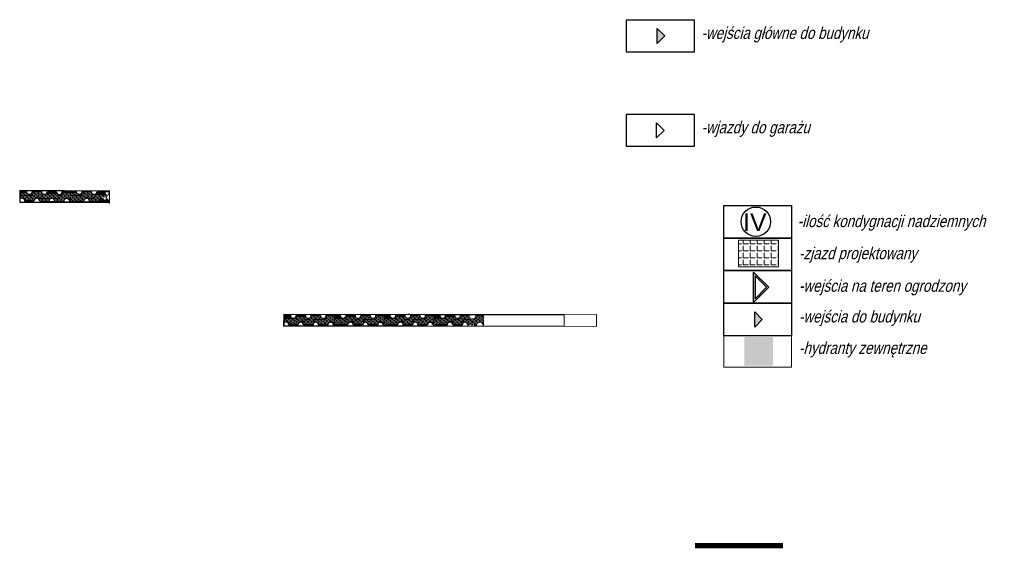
# Model space of a CAD drawing. Extents: x 6601440 to 6601733, y 5738487 to 5738717.
# Tile 119 of 129: x 6601634 to 6601733, y 5738534 to 5738587. Entities that reach past the tile are written whole.
import ezdxf

# ---------------------------------------------------------------- set-up
doc = ezdxf.new("R2010")
doc.units = 0
doc.linetypes.add('PRZER3-1', pattern=[4, 3, -1])
doc.layers.get('0').update_dxf_attribs({"linetype": 'CONTINUOUS'})
for name, color, linetype, lineweight in [('_DAAL_', 7, 'CONTINUOUS', 0), ('_DAAL_tabelka', 7, 'CONTINUOUS', 18), ('_MW_ppoż', 7, 'CONTINUOUS', 0)]:
    doc.layers.add(name, color=color, linetype=linetype, lineweight=lineweight)
doc.layers.add('A-OPIS', color=5, linetype='CONTINUOUS')
doc.layers.add('A-WID', color=7, linetype='CONTINUOUS')
for name, color, linetype, lineweight, true_color in [('GSPWPS', 7, 'CONTINUOUS', 13, 0x0a0909), ('GSSKOA', 7, 'PRZER3-1', 18, 0x0a0909), ('MM_A_PZT_ zieleń', 7, 'CONTINUOUS', 30, 0x008f00), ('ZZ- zywopłot', 7, 'CONTINUOUS', 9, 0x208000)]:
    doc.layers.add(name, color=color, linetype=linetype, lineweight=lineweight, true_color=true_color)
doc.styles.add('GEO-INFO', font='arial.ttf')
doc.styles.add('STANDART-OPIS', font='arial.ttf', dxfattribs={"width": 0.8, "oblique": 15, "height": 17})

# ---------------------------------------------------------------- blocks, each defined once
blk = doc.blocks.new('KOLO')
blk.add_hatch(color=0).paths.add_polyline_path([(0, 0.5), (-0.12941, 0.482963), (-0.25, 0.433013), (-0.353553, 0.353553), (-0.433013, 0.25), (-0.482963, 0.12941), (-0.5, 0), (-0.482963, -0.12941), (-0.433013, -0.25), (-0.353553, -0.353553), (-0.25, -0.433013), (-0.12941, -0.482963), (0, -0.5), (0.12941, -0.482963), (0.25, -0.433013), (0.353553, -0.353553), (0.433013, -0.25), (0.482963, -0.12941), (0.5, 0), (0.482963, 0.12941), (0.433013, 0.25), (0.353553, 0.353553), (0.25, 0.433013), (0.12941, 0.482963)])
blk = doc.blocks.new('A$C11B52533')
at = {"layer": 'A-OPIS'}
h = blk.add_hatch(color=256, dxfattribs=at)
h.paths.add_polyline_path([(1.125, 1.125), (-1.125, 1.125), (0, 0)])
h.paths.add_polyline_path([(0.853, 1.013), (0, 0.159), (-0.853, 1.013)], flags=16)
for p, q in [((-1.125, 1.125), (1.125, 1.125)), ((0, 0), (-1.125, 1.125)), ((-0.853, 1.013), (0, 0.159)), ((0.853, 1.013), (-0.853, 1.013)), ((1.125, 1.125), (0, 0)), ((0, 0.159), (0.853, 1.013))]:
    blk.add_line(p, q, dxfattribs=at)
blk = doc.blocks.new('hYDRANT ZEWNĘTRZNY')
at = {"layer": '_DAAL_', "lineweight": 13}
h = blk.add_hatch(color=254, dxfattribs=at)
h.paths.add_polyline_path([(-3991, 3994), (-3991, -4062), (4066, -4062), (4066, 3994)])
h.paths.add_polyline_path([(-1199, 2594), (-1199, -2687), (-415, -2687), (-415, -457), (472, -457), (472, -2706), (1311, -2706), (1311, 2594), (472, 2594), (472, 373), (-415, 373), (-415, 2594)], flags=16)
h.paths.add_polyline_path([(1534, 3362), (1534, -3430), (3433, -3430), (3433, 3362)], flags=16)
h.paths.add_polyline_path([(-3358, 3362), (-3358, -3430), (-1460, -3430), (-1460, 3362)], flags=16)
h = blk.add_hatch(color=12, dxfattribs=at)
h.paths.add_polyline_path([(-3358, 3362), (-1460, 3362), (-1460, -3430), (-3358, -3430)])
h.paths.add_polyline_path([(1534, 3362), (3433, 3362), (3433, -3430), (1534, -3430)])
at = {"layer": '_DAAL_', "lineweight": 13, "true_color": 0x050505}
blk.add_hatch(color=18, dxfattribs=at).paths.add_polyline_path([(-1199, 2594), (-1199, -2687), (-415, -2687), (-415, -457), (472, -457), (472, -2706), (1311, -2706), (1311, 2594), (472, 2594), (472, 373), (-415, 373), (-415, 2594)])

msp = doc.modelspace()

# ---------------------------------------------------------------- hatches: boundary and pattern name
at = {"layer": '_DAAL_tabelka'}
h = msp.add_hatch(dxfattribs=at)
h.set_pattern_fill('ANGLE', color=3, scale=0.1)
h.set_pattern_definition([(0, (0, 0), (0, 0.6985), [0.508, -0.1905]), (90, (0, 0), (-0.6985, 4e-17), [0.508, -0.1905])])
h.paths.add_polyline_path([(6601706.00992, 5738564.8468), (6601710.05022, 5738564.8468), (6601710.05022, 5738562.17499), (6601706.00992, 5738562.17499)])
at = {"layer": 'A-OPIS', "true_color": 0xe0281f}
h = msp.add_hatch(color=22, dxfattribs=at)
h.dxf.hatch_style = 1
h.paths.add_polyline_path([(6601697.86874, 5738584.60844), (6601697.86874, 5738586.12719), (6601698.62811, 5738585.36782)])
at = {"layer": 'A-OPIS'}
h = msp.add_hatch(color=256, dxfattribs=at)
h.dxf.hatch_style = 1
h.paths.add_polyline_path([(6601707.66043, 5738556.10948), (6601707.66043, 5738557.62823), (6601708.41981, 5738556.86886)])
at = {"layer": 'ZZ- zywopłot', "ltscale": 5}
h = msp.add_hatch(dxfattribs=at)
h.set_pattern_fill('CORK', color=256, scale=0.03, angle=1.6954498, style=0)
h.set_pattern_definition([(1.6954, (6601633.90002, 5738569.760375), (-0.0028181, 0.0952083), []), (136.6954, (6601633.94903, 5738569.71418), (-0.18478, -0.196053), [0.134704, -0.134704]), (136.6954, (6601633.97283, 5738569.71488), (-0.18478, -0.196053), [0.134704, -0.134704]), (136.6954, (6601633.99663, 5738569.7156), (-0.18478, -0.196053), [0.134704, -0.134704])])
edge = h.paths.add_edge_path()
edge.add_line((6601637.31517, 5738568.73707), (6601638.21516, 5738568.7364))
edge.add_arc((6601638.5151, 5738568.72885), 0.30004, -0.3825408, 178.558751, ccw=False)
edge.add_line((6601638.81514, 5738568.72685), (6601638.89308, 5738568.72632))
edge.add_line((6601638.89308, 5738568.72632), (6601638.8999, 5738569.7263))
edge.add_line((6601638.8999, 5738569.7263), (6601638.07197, 5738569.73194))
edge.add_arc((6601637.77198, 5738569.73398), 0.3, 179.6094804, 359.6094806, ccw=False)
edge.add_line((6601637.47199, 5738569.73603), (6601636.57201, 5738569.74216))
edge.add_arc((6601636.27201, 5738569.74421), 0.3, 179.6094804, 359.6094806, ccw=False)
edge.add_line((6601635.97202, 5738569.74625), (6601635.07204, 5738569.75239))
edge.add_arc((6601634.77205, 5738569.75443), 0.3, 179.6094804, 359.6094802, ccw=False)
edge.add_line((6601634.47206, 5738569.75648), (6601633.90002, 5738569.76037))
edge.add_line((6601633.90002, 5738569.76037), (6601633.89507, 5738569.03444))
edge.add_arc((6601634.01525, 5738568.75957), 0.3, -0.3905198, 113.6164442, ccw=False)
edge.add_line((6601634.31524, 5738568.75752), (6601635.21522, 5738568.75139))
edge.add_arc((6601635.51522, 5738568.74934), 0.3, -0.3905194, 179.6094806, ccw=False)
edge.add_line((6601635.81521, 5738568.7473), (6601636.71519, 5738568.74116))
edge.add_arc((6601637.01518, 5738568.73912), 0.3, -0.3905194, 179.6094806, ccw=False)
h = msp.add_hatch(dxfattribs=at)
h.set_pattern_fill('CORK', color=256, scale=0.03, angle=1.6954498, style=0)
h.set_pattern_definition([(1.6954, (6601638.8999, 5738569.75992), (-0.0028181, 0.0952083), []), (136.6954, (6601638.9489, 5738569.71372), (-0.18478, -0.196053), [0.134704, -0.134704]), (136.6954, (6601638.97271, 5738569.71443), (-0.18478, -0.196053), [0.134704, -0.134704]), (136.6954, (6601638.99652, 5738569.71513), (-0.18478, -0.196053), [0.134704, -0.134704])])
edge = h.paths.add_edge_path()
edge.add_line((6601639.31513, 5738568.75706), (6601640.21511, 5738568.75093))
edge.add_arc((6601640.5151, 5738568.74888), 0.3, -0.3905194, 179.6094806, ccw=False)
edge.add_line((6601640.81509, 5738568.74684), (6601641.71507, 5738568.74071))
edge.add_arc((6601642.01507, 5738568.73866), 0.3, -0.3905194, 179.6094806, ccw=False)
edge.add_line((6601642.31506, 5738568.73662), (6601641.71507, 5738568.74071))
edge.add_arc((6601642.25566, 5738568.59388), 0.56017, -17.6707133, 164.8046468, ccw=False)
edge.add_line((6601642.81574, 5738568.73594), (6601642.31602, 5738568.72886))
edge.add_line((6601642.31602, 5738568.72886), (6601642.82239, 5738569.7122))
edge.add_line((6601642.82239, 5738569.7122), (6601642.82102, 5738569.51091))
edge.add_arc((6601642.62278, 5738569.58646), 0.21215, 135.3437582, 339.1391765, ccw=False)
edge.add_line((6601642.47187, 5738569.73557), (6601641.57189, 5738569.7417))
edge.add_arc((6601641.2719, 5738569.74375), 0.3, 179.6094804, 359.6094806, ccw=False)
edge.add_line((6601640.97191, 5738569.74579), (6601640.07193, 5738569.75193))
edge.add_arc((6601639.77193, 5738569.75397), 0.3, 179.6094804, 359.6094802, ccw=False)
edge.add_line((6601639.47194, 5738569.75602), (6601638.8999, 5738569.75992))
edge.add_line((6601638.8999, 5738569.75992), (6601638.89495, 5738569.03398))
edge.add_arc((6601639.15261, 5738568.9677), 0.26605, 165.5742502, 307.6516744)
h = msp.add_hatch(dxfattribs=at)
h.set_pattern_fill('CORK', color=256, scale=0.03, angle=1.6954498, style=0)
h.set_pattern_definition([(1.6954, (6601660.42553, 5738557.31283), (-0.0028181, 0.0952083), []), (136.6954, (6601660.47454, 5738557.26663), (-0.18478, -0.196053), [0.134704, -0.134704]), (136.6954, (6601660.49835, 5738557.26734), (-0.18478, -0.196053), [0.134704, -0.134704]), (136.6954, (6601660.52215, 5738557.26804), (-0.18478, -0.196053), [0.134704, -0.134704])])
edge = h.paths.add_edge_path()
edge.add_line((6601663.84069, 5738556.28953), (6601664.74067, 5738556.28885))
edge.add_arc((6601665.04062, 5738556.28131), 0.30004, -0.3825408, 178.558751, ccw=False)
edge.add_line((6601665.34065, 5738556.2793), (6601665.4186, 5738556.27877))
edge.add_line((6601665.4186, 5738556.27877), (6601665.42541, 5738557.27875))
edge.add_line((6601665.42541, 5738557.27875), (6601664.59749, 5738557.28439))
edge.add_arc((6601664.29749, 5738557.28644), 0.3, 179.6094804, 359.6094806, ccw=False)
edge.add_line((6601663.9975, 5738557.28848), (6601663.09752, 5738557.29461))
edge.add_arc((6601662.79753, 5738557.29666), 0.3, 179.6094804, 359.6094806, ccw=False)
edge.add_line((6601662.49754, 5738557.2987), (6601661.59756, 5738557.30484))
edge.add_arc((6601661.29756, 5738557.30688), 0.3, 179.6094804, 359.6094802, ccw=False)
edge.add_line((6601660.99757, 5738557.30893), (6601660.42553, 5738557.31283))
edge.add_line((6601660.42553, 5738557.31283), (6601660.42058, 5738556.58689))
edge.add_arc((6601660.54077, 5738556.31202), 0.3, -0.3905198, 113.6164442, ccw=False)
edge.add_line((6601660.84076, 5738556.30997), (6601661.74074, 5738556.30384))
edge.add_arc((6601662.04073, 5738556.30179), 0.3, -0.3905194, 179.6094806, ccw=False)
edge.add_line((6601662.34072, 5738556.29975), (6601663.2407, 5738556.29362))
edge.add_arc((6601663.5407, 5738556.29157), 0.3, -0.3905194, 179.6094806, ccw=False)
h = msp.add_hatch(dxfattribs=at)
h.set_pattern_fill('CORK', color=256, scale=0.03, angle=1.6954498, style=0)
h.set_pattern_definition([(1.6954, (6601665.42541, 5738557.31237), (-0.0028181, 0.0952083), []), (136.6954, (6601665.47443, 5738557.26617), (-0.18478, -0.196053), [0.134704, -0.134704]), (136.6954, (6601665.49823, 5738557.26688), (-0.18478, -0.196053), [0.134704, -0.134704]), (136.6954, (6601665.52203, 5738557.26758), (-0.18478, -0.196053), [0.134704, -0.134704])])
edge = h.paths.add_edge_path()
edge.add_line((6601665.84064, 5738556.30952), (6601666.74062, 5738556.30338))
edge.add_arc((6601667.04061, 5738556.30134), 0.3, -0.3905194, 179.6094806, ccw=False)
edge.add_line((6601667.34061, 5738556.29929), (6601668.24059, 5738556.29316))
edge.add_arc((6601668.54058, 5738556.29111), 0.3, -0.3905194, 179.6094806, ccw=False)
edge.add_line((6601668.84057, 5738556.28907), (6601669.74056, 5738556.28839))
edge.add_arc((6601670.0405, 5738556.28085), 0.30004, -0.3825406, 178.5587508, ccw=False)
edge.add_line((6601670.34054, 5738556.27884), (6601670.41848, 5738556.27831))
edge.add_line((6601670.41848, 5738556.27831), (6601670.4253, 5738557.27829))
edge.add_line((6601670.4253, 5738557.27829), (6601669.59737, 5738557.28393))
edge.add_arc((6601669.29738, 5738557.28598), 0.3, 179.6094806, 359.6094804, ccw=False)
edge.add_line((6601668.99739, 5738557.28802), (6601668.09741, 5738557.29416))
edge.add_arc((6601667.79741, 5738557.2962), 0.3, 179.6094806, 359.6094804, ccw=False)
edge.add_line((6601667.49742, 5738557.29825), (6601666.59744, 5738557.30438))
edge.add_arc((6601666.29745, 5738557.30642), 0.3, 179.6094802, 359.6094804, ccw=False)
edge.add_line((6601665.99746, 5738557.30847), (6601665.42541, 5738557.31237))
edge.add_line((6601665.42541, 5738557.31237), (6601665.42047, 5738556.58643))
edge.add_arc((6601665.67813, 5738556.52016), 0.26605, 165.5742504, 307.651674)
h = msp.add_hatch(dxfattribs=at)
h.set_pattern_fill('CORK', color=256, scale=0.03, angle=1.6954498, style=0)
h.set_pattern_definition([(1.6954, (6601670.4253, 5738557.31191), (-0.0028181, 0.0952083), []), (136.6954, (6601670.4743, 5738557.26572), (-0.18478, -0.196053), [0.134704, -0.134704]), (136.6954, (6601670.4981, 5738557.26642), (-0.18478, -0.196053), [0.134704, -0.134704]), (136.6954, (6601670.52192, 5738557.26712), (-0.18478, -0.196053), [0.134704, -0.134704])])
edge = h.paths.add_edge_path()
edge.add_line((6601670.84053, 5738556.30906), (6601671.74051, 5738556.30292))
edge.add_arc((6601672.0405, 5738556.30088), 0.3, -0.3905194, 179.6094806, ccw=False)
edge.add_line((6601672.34049, 5738556.29883), (6601673.24047, 5738556.2927))
edge.add_arc((6601673.54046, 5738556.29065), 0.3, -0.3905194, 179.6094806, ccw=False)
edge.add_line((6601673.84046, 5738556.28861), (6601674.74044, 5738556.28794))
edge.add_arc((6601675.04039, 5738556.28039), 0.30004, -0.3825408, 178.558751, ccw=False)
edge.add_line((6601675.34042, 5738556.27839), (6601675.41837, 5738556.27785))
edge.add_line((6601675.41837, 5738556.27785), (6601675.42518, 5738557.27783))
edge.add_line((6601675.42518, 5738557.27783), (6601674.59726, 5738557.28347))
edge.add_arc((6601674.29726, 5738557.28552), 0.3, 179.6094804, 359.6094806, ccw=False)
edge.add_line((6601673.99727, 5738557.28756), (6601673.09729, 5738557.2937))
edge.add_arc((6601672.7973, 5738557.29574), 0.3, 179.6094804, 359.6094806, ccw=False)
edge.add_line((6601672.4973, 5738557.29779), (6601671.59733, 5738557.30392))
edge.add_arc((6601671.29733, 5738557.30597), 0.3, 179.6094804, 359.6094802, ccw=False)
edge.add_line((6601670.99734, 5738557.30801), (6601670.4253, 5738557.31191))
edge.add_line((6601670.4253, 5738557.31191), (6601670.42035, 5738556.58598))
edge.add_arc((6601670.73894, 5738556.61215), 0.31967, 184.6970634, 288.5288609)
h = msp.add_hatch(dxfattribs=at)
h.set_pattern_fill('CORK', color=256, scale=0.03, angle=1.6954498, style=0)
h.set_pattern_definition([(1.6954, (6601675.42518, 5738557.31145), (-0.0028181, 0.0952083), []), (136.6954, (6601675.4742, 5738557.26526), (-0.18478, -0.196053), [0.134704, -0.134704]), (136.6954, (6601675.498, 5738557.26596), (-0.18478, -0.196053), [0.134704, -0.134704]), (136.6954, (6601675.5218, 5738557.26667), (-0.18478, -0.196053), [0.134704, -0.134704])])
edge = h.paths.add_edge_path()
edge.add_line((6601675.84041, 5738556.3086), (6601676.74039, 5738556.30247))
edge.add_arc((6601677.04038, 5738556.30042), 0.3, -0.3905194, 179.6094806, ccw=False)
edge.add_line((6601677.34038, 5738556.29838), (6601678.24035, 5738556.29224))
edge.add_arc((6601678.54035, 5738556.2902), 0.3, -0.3905194, 179.6094806, ccw=False)
edge.add_line((6601678.84034, 5738556.28815), (6601679.74032, 5738556.28748))
edge.add_arc((6601680.04027, 5738556.27993), 0.30004, -0.3825408, 178.558751, ccw=False)
edge.add_line((6601680.34031, 5738556.27793), (6601680.41825, 5738556.2774))
edge.add_line((6601680.41825, 5738556.2774), (6601680.42507, 5738557.27737))
edge.add_line((6601680.42507, 5738557.27737), (6601679.59714, 5738557.28302))
edge.add_arc((6601679.29715, 5738557.28506), 0.3, 179.6094804, 359.6094806, ccw=False)
edge.add_line((6601678.99715, 5738557.28711), (6601678.09717, 5738557.29324))
edge.add_arc((6601677.79718, 5738557.29529), 0.3, 179.6094804, 359.6094806, ccw=False)
edge.add_line((6601677.49719, 5738557.29733), (6601676.59721, 5738557.30346))
edge.add_arc((6601676.29722, 5738557.30551), 0.3, 179.6094804, 359.6094802, ccw=False)
edge.add_line((6601675.99722, 5738557.30755), (6601675.42518, 5738557.31145))
edge.add_line((6601675.42518, 5738557.31145), (6601675.42023, 5738556.58552))
edge.add_arc((6601675.73883, 5738556.6117), 0.31967, 184.6970634, 288.5288609)

# ---------------------------------------------------------------- linework, layer by layer
at = {"color": 3}
msp.add_line((6601633.85287, 5738568.67556, 10.19076), (6601642.29105, 5738568.67556), dxfattribs=at)
at = {"lineweight": 5}
msp.add_lwpolyline([(6601704.56353, 5738555.23094), (6601711.36155, 5738555.23094), (6601711.36155, 5738552.08569), (6601704.56353, 5738552.08569)], close=True, dxfattribs=at)
at = {"layer": '_DAAL_tabelka', "color": 3}
msp.add_lwpolyline([(6601706.00992, 5738564.8468), (6601710.05022, 5738564.8468), (6601710.05022, 5738562.17499), (6601706.00992, 5738562.17499)], close=True, dxfattribs=at)
at = {"layer": '_MW_ppoż', "color": 30, "ltscale": 10, "const_width": 0.52}
msp.add_lwpolyline([(6601701.64417, 5738534.13147), (6601710.51132, 5738534.13147)], dxfattribs=at)
at = {"layer": 'A-OPIS'}
for points in [[(6601697.86874, 5738584.60844), (6601697.86874, 5738586.12719), (6601698.62811, 5738585.36782)], [(6601707.66043, 5738556.10948), (6601707.66043, 5738557.62823), (6601708.41981, 5738556.86886)]]:
    msp.add_lwpolyline(points, close=True, dxfattribs=at)
msp.add_lwpolyline([(6601697.79115, 5738575.12343), (6601697.79115, 5738576.64218), (6601698.55053, 5738575.8828), (6601697.79115, 5738575.12343)], dxfattribs=at)
msp.add_circle((6601707.76845, 5738566.69947), 1.47694, dxfattribs=at)
at = {"layer": 'A-WID'}
for points in [[(6601694.77183, 5738587.00391), (6601701.56985, 5738587.00391), (6601701.56985, 5738583.7299), (6601694.77183, 5738583.7299)], [(6601694.77183, 5738577.51981), (6601701.56985, 5738577.51981), (6601701.56985, 5738574.2458), (6601694.77183, 5738574.2458)], [(6601704.56353, 5738568.32698), (6601711.36155, 5738568.32698), (6601711.36155, 5738565.05297), (6601704.56353, 5738565.05297)], [(6601704.56353, 5738565.05297), (6601711.36155, 5738565.05297), (6601711.36155, 5738561.77896), (6601704.56353, 5738561.77896)], [(6601704.56353, 5738561.77896), (6601711.36155, 5738561.77896), (6601711.36155, 5738558.50495), (6601704.56353, 5738558.50495)], [(6601704.56353, 5738558.50495), (6601711.36155, 5738558.50495), (6601711.36155, 5738555.23094), (6601704.56353, 5738555.23094)]]:
    msp.add_lwpolyline(points, close=True, dxfattribs=at)
at = {"layer": 'GSSKOA', "linetype": 'PRZER3-1', "lineweight": 18, "ltscale": 0.5}
for p, q in [((6601636.25899, 5738568.72664, 10.18), (6601639.46957, 5738568.71231, 10.18)), ((6601639.46957, 5738568.71231, 10.18), (6601642.2898, 5738568.75609, 10.18))]:
    msp.add_line(p, q, dxfattribs=at)
at = {"layer": 'MM_A_PZT_ zieleń'}
for p, q in [((6601633.90002, 5738569.76037), (6601634.47206, 5738569.75648)), ((6601635.07204, 5738569.75239), (6601635.97202, 5738569.74625)), ((6601636.57201, 5738569.74216), (6601637.47199, 5738569.73603)), ((6601638.07197, 5738569.7568), (6601638.8999, 5738569.75992)), ((6601638.8999, 5738569.75992), (6601639.47194, 5738569.75602)), ((6601640.07193, 5738569.75193), (6601640.97191, 5738569.74579)), ((6601641.57189, 5738569.7417), (6601642.82254, 5738569.73318)), ((6601635.21522, 5738568.75139), (6601634.31524, 5738568.75752)), ((6601636.71519, 5738568.74116), (6601635.81521, 5738568.7473)), ((6601638.21524, 5738568.7364), (6601637.31517, 5738568.73707)), ((6601638.89308, 5738568.74006), (6601638.81514, 5738568.74059)), ((6601640.21511, 5738568.75093), (6601638.89308, 5738568.74006)), ((6601641.71507, 5738568.74071), (6601640.81509, 5738568.74684)), ((6601642.81574, 5738568.73594), (6601642.31506, 5738568.73662)), ((6601660.42058, 5738556.58689), (6601660.42553, 5738557.31283)), ((6601660.42553, 5738557.31283), (6601660.99757, 5738557.30893)), ((6601661.59756, 5738557.30484), (6601662.49754, 5738557.2987)), ((6601664.59749, 5738557.30925), (6601665.42541, 5738557.31237)), ((6601665.42541, 5738557.31237), (6601665.99746, 5738557.30847)), ((6601666.59744, 5738557.30438), (6601667.49742, 5738557.29825)), ((6601669.59737, 5738557.30879), (6601670.4253, 5738557.31191)), ((6601670.4253, 5738557.31191), (6601670.99734, 5738557.30801)), ((6601671.59733, 5738557.30392), (6601672.4973, 5738557.29779)), ((6601674.59726, 5738557.30833), (6601675.42518, 5738557.31145)), ((6601675.42518, 5738557.31145), (6601675.99722, 5738557.30755)), ((6601676.59721, 5738557.30346), (6601677.49719, 5738557.29733)), ((6601661.74074, 5738556.30384), (6601660.84076, 5738556.30997)), ((6601663.09752, 5738557.29461), (6601663.9975, 5738557.28848)), ((6601668.09741, 5738557.29416), (6601668.99739, 5738557.28802)), ((6601670.84053, 5738556.30906), (6601670.34054, 5738556.29258)), ((6601671.74051, 5738556.30292), (6601670.84053, 5738556.30906)), ((6601673.09729, 5738557.2937), (6601673.99727, 5738557.28756)), ((6601675.84041, 5738556.3086), (6601675.34042, 5738556.29212)), ((6601676.74039, 5738556.30247), (6601675.84041, 5738556.3086)), ((6601678.09717, 5738557.29324), (6601678.99715, 5738557.28711)), ((6601663.2407, 5738556.29362), (6601662.34072, 5738556.29975)), ((6601664.74076, 5738556.28885), (6601663.84069, 5738556.28953)), ((6601665.4186, 5738556.29251), (6601665.34065, 5738556.29304)), ((6601666.74062, 5738556.30338), (6601665.4186, 5738556.29251)), ((6601668.24059, 5738556.29316), (6601667.34061, 5738556.29929)), ((6601669.74064, 5738556.28839), (6601668.84057, 5738556.28907)), ((6601673.24047, 5738556.2927), (6601672.34049, 5738556.29883)), ((6601674.74053, 5738556.28794), (6601673.84046, 5738556.28861)), ((6601675.41837, 5738556.29159), (6601675.34042, 5738556.29212)), ((6601678.24035, 5738556.29224), (6601677.34038, 5738556.29838))]:
    msp.add_line(p, q, dxfattribs=at)
for points in [[(6601633.89507, 5738569.03444), (6601633.90002, 5738569.76037), (6601634.47206, 5738569.75648)], [(6601635.07204, 5738569.75239), (6601635.97202, 5738569.74625)], [(6601636.57201, 5738569.74216), (6601637.47199, 5738569.73603)], [(6601640.07193, 5738569.75193), (6601640.97191, 5738569.74579)], [(6601641.57189, 5738569.7417), (6601642.47187, 5738569.73557)], [(6601635.21522, 5738568.75139), (6601634.31524, 5738568.75752)], [(6601636.71519, 5738568.74116), (6601635.81521, 5738568.7473)], [(6601638.21524, 5738568.7364), (6601637.31517, 5738568.73707)], [(6601640.21511, 5738568.75093), (6601639.31513, 5738568.75706)], [(6601641.71507, 5738568.74071), (6601640.81509, 5738568.74684)], [(6601642.81572, 5738568.7332), (6601642.31506, 5738568.73662)], [(6601660.42058, 5738556.58689), (6601660.42553, 5738557.31283), (6601660.99757, 5738557.30893)], [(6601661.59756, 5738557.30484), (6601662.49754, 5738557.2987)], [(6601666.59744, 5738557.30438), (6601667.49742, 5738557.29825)], [(6601671.59733, 5738557.30392), (6601672.4973, 5738557.29779)], [(6601676.59721, 5738557.30346), (6601677.49719, 5738557.29733)], [(6601661.74074, 5738556.30384), (6601660.84076, 5738556.30997)], [(6601663.09752, 5738557.29461), (6601663.9975, 5738557.28848)], [(6601666.74062, 5738556.30338), (6601665.84064, 5738556.30952)], [(6601668.09741, 5738557.29416), (6601668.99739, 5738557.28802)], [(6601671.74051, 5738556.30292), (6601670.84053, 5738556.30906)], [(6601673.09729, 5738557.2937), (6601673.99727, 5738557.28756)], [(6601676.74039, 5738556.30247), (6601675.84041, 5738556.3086)], [(6601678.09717, 5738557.29324), (6601678.99715, 5738557.28711)], [(6601663.2407, 5738556.29362), (6601662.34072, 5738556.29975)], [(6601664.74076, 5738556.28885), (6601663.84069, 5738556.28953)], [(6601668.24059, 5738556.29316), (6601667.34061, 5738556.29929)], [(6601669.74064, 5738556.28839), (6601668.84057, 5738556.28907)], [(6601673.24047, 5738556.2927), (6601672.34049, 5738556.29883)], [(6601674.74053, 5738556.28794), (6601673.84046, 5738556.28861)], [(6601678.24035, 5738556.29224), (6601677.34038, 5738556.29838)]]:
    msp.add_lwpolyline(points, dxfattribs=at)
for centre, radius, start, end in [((6601634.77205, 5738569.75443), 0.3, 179.6094805, 359.6094805), ((6601634.77205, 5738569.75443), 0.3, 179.6094805, 359.6094805), ((6601636.27201, 5738569.74421), 0.3, 179.6094805, 359.6094805), ((6601636.27201, 5738569.74421), 0.3, 179.6094805, 359.6094805), ((6601637.7724, 5738569.73439), 0.30041, 179.6882832, 4.2765143), ((6601637.77198, 5738569.73398), 0.3, 179.6094805, 359.6094805), ((6601639.77193, 5738569.75397), 0.3, 179.6094805, 359.6094805), ((6601639.77193, 5738569.75397), 0.3, 179.6094805, 359.6094805), ((6601641.2719, 5738569.74375), 0.3, 179.6094805, 359.6094805), ((6601641.2719, 5738569.74375), 0.3, 179.6094805, 359.6094805), ((6601634.01525, 5738568.75957), 0.3, 359.6094805, 113.6164443), ((6601634.01525, 5738568.75957), 0.3, 359.6094805, 113.6164443), ((6601635.51522, 5738568.74934), 0.3, 359.6094805, 179.6094805), ((6601635.51522, 5738568.74934), 0.3, 359.6094805, 179.6094805), ((6601637.01518, 5738568.73912), 0.3, 359.6094805, 179.6094805), ((6601637.01518, 5738568.73912), 0.3, 359.6094805, 179.6094805), ((6601638.51522, 5738568.72874), 0.30016, 2.2629507, 178.5369863), ((6601638.51526, 5738568.72878), 0.30011, 2.2547723, 178.5452898), ((6601640.5151, 5738568.74888), 0.3, 359.6094805, 179.6094805), ((6601640.5151, 5738568.74888), 0.3, 359.6094805, 179.6094805), ((6601642.01507, 5738568.73866), 0.3, 359.6094805, 179.6094805), ((6601642.01507, 5738568.73866), 0.3, 359.6094805, 179.6094805), ((6601661.29756, 5738557.30688), 0.3, 179.6094805, 359.6094805), ((6601661.29756, 5738557.30688), 0.3, 179.6094805, 359.6094805), ((6601662.79753, 5738557.29666), 0.3, 179.6094805, 359.6094805), ((6601662.79753, 5738557.29666), 0.3, 179.6094805, 359.6094805), ((6601664.29791, 5738557.28685), 0.30041, 179.6882832, 4.2765143), ((6601666.29745, 5738557.30642), 0.3, 179.6094805, 359.6094805), ((6601666.29745, 5738557.30642), 0.3, 179.6094805, 359.6094805), ((6601667.79741, 5738557.2962), 0.3, 179.6094805, 359.6094805), ((6601667.79741, 5738557.2962), 0.3, 179.6094805, 359.6094805), ((6601669.29779, 5738557.28639), 0.30041, 179.6882832, 4.2765143), ((6601671.29733, 5738557.30597), 0.3, 179.6094805, 359.6094805), ((6601671.29733, 5738557.30597), 0.3, 179.6094805, 359.6094805), ((6601672.7973, 5738557.29574), 0.3, 179.6094805, 359.6094805), ((6601672.7973, 5738557.29574), 0.3, 179.6094805, 359.6094805), ((6601674.29768, 5738557.28593), 0.30041, 179.6882832, 4.2765143), ((6601676.29722, 5738557.30551), 0.3, 179.6094805, 359.6094805), ((6601676.29722, 5738557.30551), 0.3, 179.6094805, 359.6094805), ((6601677.79718, 5738557.29529), 0.3, 179.6094805, 359.6094805), ((6601677.79718, 5738557.29529), 0.3, 179.6094805, 359.6094805), ((6601660.54077, 5738556.31202), 0.3, 359.6094805, 113.6164443), ((6601660.54077, 5738556.31202), 0.3, 359.6094805, 113.6164443), ((6601662.04073, 5738556.30179), 0.3, 359.6094805, 179.6094805), ((6601663.5407, 5738556.29157), 0.3, 359.6094805, 179.6094805), ((6601663.5407, 5738556.29157), 0.3, 359.6094805, 179.6094805), ((6601664.29749, 5738557.28644), 0.3, 179.6094805, 359.6094805), ((6601665.04073, 5738556.28119), 0.30016, 2.2629507, 178.5369863), ((6601665.04077, 5738556.28123), 0.30011, 2.2547723, 178.5452898), ((6601667.04061, 5738556.30134), 0.3, 359.6094805, 179.6094805), ((6601667.04061, 5738556.30134), 0.3, 359.6094805, 179.6094805), ((6601668.54058, 5738556.29111), 0.3, 359.6094805, 179.6094805), ((6601668.54058, 5738556.29111), 0.3, 359.6094805, 179.6094805), ((6601669.29738, 5738557.28598), 0.3, 179.6094805, 359.6094805), ((6601670.04062, 5738556.28073), 0.30016, 2.2629507, 178.5369863), ((6601670.04066, 5738556.28077), 0.30011, 2.2547723, 178.5452898), ((6601672.04052, 5738556.2953), 0.30011, 2.2547723, 178.5452898), ((6601673.54046, 5738556.29065), 0.3, 359.6094805, 179.6094805), ((6601673.54046, 5738556.29065), 0.3, 359.6094805, 179.6094805), ((6601674.29726, 5738557.28552), 0.3, 179.6094805, 359.6094805), ((6601675.0405, 5738556.28027), 0.30016, 2.2629507, 178.5369863), ((6601675.04054, 5738556.28032), 0.30011, 2.2547723, 178.5452898), ((6601677.04038, 5738556.30042), 0.3, 359.6094805, 179.6094805), ((6601677.04038, 5738556.30042), 0.3, 359.6094805, 179.6094805), ((6601678.54035, 5738556.2902), 0.3, 359.6094805, 179.6094805), ((6601678.54035, 5738556.2902), 0.3, 359.6094805, 179.6094805)]:
    msp.add_arc(centre, radius, start, end, dxfattribs=at)
at = {"layer": 'ZZ- zywopłot', "ltscale": 5}
for points in [[(6601633.8007, 5738569.86105), (6601642.82308, 5738569.81219), (6601642.8149, 5738568.61222), (6601633.79252, 5738568.66108)], [(6601633.85036, 5738569.81071), (6601642.82274, 5738569.7622), (6601642.81524, 5738568.66222), (6601633.84286, 5738568.71074)], [(6601660.32621, 5738557.41351), (6601691.75683, 5738557.37806), (6601691.74865, 5738556.17809), (6601660.31804, 5738556.21353)], [(6601660.37587, 5738557.36317), (6601688.49916, 5738557.31465), (6601688.49167, 5738556.21467), (6601660.36837, 5738556.26319)]]:
    msp.add_lwpolyline(points, close=True, dxfattribs=at)

# ---------------------------------------------------------------- block references
at = {"layer": '_DAAL_', "color": 7, "lineweight": 13, "true_color": 0xf9f9f9, "xscale": 0.0003548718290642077, "yscale": 0.0003548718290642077, "zscale": 0.0003548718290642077, "rotation": 1.745615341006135e-08}
msp.add_blockref('hYDRANT ZEWNĘTRZNY', (6601708.03884, 5738553.67746), dxfattribs=at)
at = {"layer": 'A-OPIS', "xscale": 1.35, "yscale": 1.35, "zscale": 1.35, "rotation": 90}
msp.add_blockref('A$C11B52533', (6601709.06409, 5738560.10425), dxfattribs=at)
at = {"layer": 'GSPWPS', "lineweight": 5, "xscale": 0.08999999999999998, "yscale": 0.08999999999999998, "rotation": 81.147178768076}
msp.add_blockref('KOLO', (6601672.91446, 5738557.46536, 10.2), dxfattribs=at)

# ---------------------------------------------------------------- texts
at = {"layer": 'A-OPIS', "color": 7, "style": 'STANDART-OPIS', "oblique": 15, "width": 0.8}
for s, p in [('-wejścia główne do budynku ', (6601702.30953, 5738585.06703)), ('-wjazdy do garażu', (6601702.30953, 5738575.58293)), ('-ilość kondygnacji nadziemnych', (6601711.97031, 5738566.15516)), ('-zjazd projektowany', (6601712.10123, 5738562.92933)), ('-wejścia na teren ogrodzony ', (6601712.10123, 5738559.65532)), ('-wejścia do budynku ', (6601712.10123, 5738556.56807)), ('-hydranty zewnętrzne ', (6601712.10123, 5738553.41209))]:
    msp.add_text(s, height=1.2, rotation=0.0000021, dxfattribs=at).set_placement(p)
at = {"layer": 'A-OPIS', "color": 10, "style": 'GEO-INFO'}
msp.add_text('IV', height=1.792, rotation=0.0000021, dxfattribs=at).set_placement((6601706.4825, 5738565.76068))

doc.saveas('drawing.dxf')
